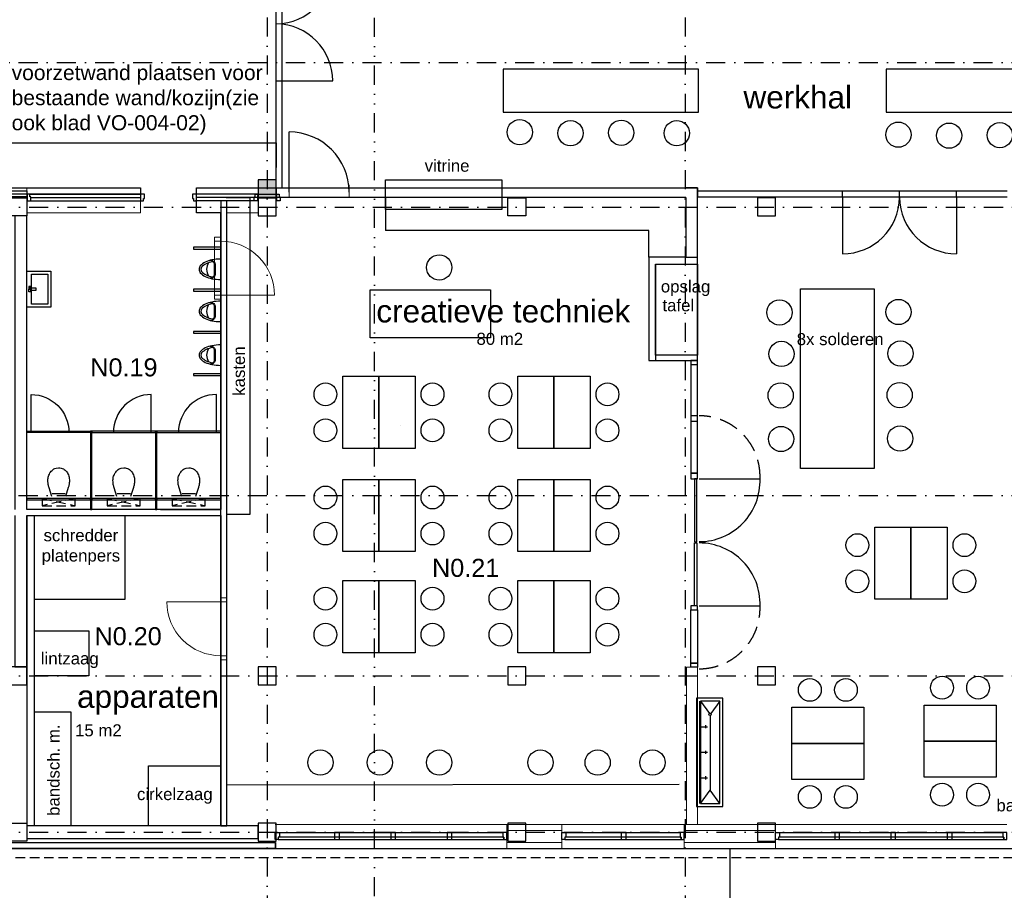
# Model space of a CAD drawing. Header units: millimetres. Extents: x 1137596 to 6076935, y -417599 to 265181.
# Tile 15 of 47: x 1195685 to 1212058, y -320038 to -305557. Entities that reach past the tile are written whole.
import ezdxf
from ezdxf.enums import TextEntityAlignment as Align

# ---------------------------------------------------------------- set-up
doc = ezdxf.new("R2010")
doc.units = ezdxf.units.MM
doc.header["$LTSCALE"] = 50
for name, pattern in [('DASHDOT2', [12.7, 6.35, -3.175, 0, -3.175]), ('DASHED2', [9.525, 6.35, -3.175]), ('DIVIDE2', [15.875, 6.35, -3.175, 0, -3.175, 0, -3.175]), ('HIDDEN2', [4.7625, 3.175, -1.5875])]:
    doc.linetypes.add(name, pattern=pattern)
doc.layers.get('0').update_dxf_attribs({"linetype": 'CONTINUOUS'})
for name, color, linetype in [('AL21----_BUITENWAND', 3, 'CONTINUOUS'), ('AL22----_BINNENWAND', 3, 'CONTINUOUS'), ('AL24----_TRAPPEN', 1, 'CONTINUOUS'), ('AL28----_KONSTRUKTIES', 4, 'CONTINUOUS'), ('AL31----_BUITENKOZIJN', 2, 'CONTINUOUS'), ('AL32----_BINNENKOZIJN', 7, 'CONTINUOUS'), ('AL32----binnenkozijnen', 1, 'CONTINUOUS'), ('AL74----_INRSANITAIR', 7, 'CONTINUOUS'), ('Alg-Dik-Az', 4, 'CONTINUOUS'), ('Alg-Dun-Arc', 8, 'CONTINUOUS'), ('bib', 7, 'CONTINUOUS'), ('bib @ 100', 7, 'CONTINUOUS'), ('BiKoz-Draai-Az', 8, 'CONTINUOUS'), ('BiKoz-Hout-Az', 8, 'CONTINUOUS'), ('BiKoz-Hout-Drs', 2, 'CONTINUOUS'), ('BiWand-Bakst-Drs', 3, 'CONTINUOUS'), ('Inricht-Alg-Az', 1, 'CONTINUOUS'), ('InrOpslag-Alg-Az', 1, 'CONTINUOUS'), ('Sanitair-Alg-Az', 1, 'CONTINUOUS'), ('stalen kolom', 1, 'CONTINUOUS'), ('Stramien-Alg-Az', 9, 'DASHDOT2'), ('Txt25', 2, 'CONTINUOUS'), ('TXT25-Oppvl', 2, 'CONTINUOUS'), ('TXT35', 3, 'CONTINUOUS')]:
    doc.layers.add(name, color=color, linetype=linetype)
doc.styles.add('BOS3', font='arial.ttf')
doc.dimstyles.new('BOS3', dxfattribs={"dimtxt": 2.5, "dimasz": 1.25, "dimexe": 1.25, "dimexo": 0, "dimgap": 1.25, "dimtad": 1, "dimdec": 3, "dimdsep": 46, "dimtxsty": 'BOS3', "dimblk": 'SMALL', "dimblk1": 'SMALL', "dimblk2": 'SMALL', "dimsah": 1, "dimcen": 2.5, "dimclrd": 1, "dimclre": 1, "dimclrt": 2, "dimadec": 4, "dimazin": 2, "dimtfac": 0.4, "dimtdec": 0, "dimtix": 1, "dimtmove": 2, "dimatfit": 3, "dimfxl": 1.25, "dimfxlon": 1, "dimtvp": 1, "dimtolj": 1, "dimarcsym": 0})

# ---------------------------------------------------------------- blocks, each defined once
blk = doc.blocks.new('stramienen')
at = {"layer": 'Stramien-Alg-Az'}
for points in [[(752220.671, -557711.0088), (752220.671, -629125.4991)], [(759170.6692, -557711.0234), (759170.6692, -629125.5137)], [(703629.6064, -577517.1403), (776404.4348, -577517.1403)], [(730479.0455, -579918.0172), (776404.4348, -579918.0172)], [(703629.6064, -584717.1403), (776404.4348, -584717.1403)], [(730479.0455, -587717.0956), (776404.4348, -587717.0956)], [(730479.0455, -590317.098), (776404.4351, -590317.098)]]:
    blk.add_lwpolyline(points, dxfattribs=at)
blk = doc.blocks.new('bureau 2000-800-750')
at = {"layer": 'Inricht-Alg-Az'}
blk.add_lwpolyline([(0, 0), (2000, 0), (2000, 800), (0, 800)], close=True, dxfattribs=at)
blk = doc.blocks.new('H100059-_871429120820')
blk.add_lwpolyline([(0, 1200), (600, 1200), (600, 0), (0, 0)], close=True)
for centre in [(890, 900), (890, 300)]:
    blk.add_circle(centre, 190)
blk = doc.blocks.new('wastrog lang 1800mm')
at = {"layer": 'Sanitair-Alg-Az', "color": 8}
for p, q in [((-850, 386), (-647, 238)), ((850, 386), (631, 226)), ((-850, 66), (-647, 214)), ((-611, 226), (631, 226)), ((850, 66), (631, 226))]:
    blk.add_line(p, q, dxfattribs=at)
at = {"layer": 'Sanitair-Alg-Az', "color": 4}
for p, q in [((-425, 66), (-425, 183)), ((0, 66), (0, 183)), ((425, 66), (425, 183)), ((-451, 151), (-399, 151)), ((-26, 151), (26, 151)), ((399, 151), (451, 151))]:
    blk.add_line(p, q, dxfattribs=at)
at = {"layer": 'Sanitair-Alg-Az'}
blk.add_line((-850, 50), (850, 50), dxfattribs=at)
for points in [[(-900, 0), (900, 0), (900, 436), (-900, 436)], [(850, 386), (-850, 386), (-850, 66), (850, 66)]]:
    blk.add_lwpolyline(points, close=True, dxfattribs=at)
at = {"layer": 'Sanitair-Alg-Az', "color": 8}
blk.add_circle((-631, 226), 20, dxfattribs=at)
blk = doc.blocks.new('wast')
at = {"layer": 'Sanitair-Alg-Az'}
for points in [[(-300, 0), (-300, -400), (300, -400), (300, 0)], [(-250, -77), (-250, -350), (250, -350), (250, -77)], [(0, -60), (-46.5, -60), (-46.5, -35), (0, -35)], [(-15, -64), (15, -64), (15, -157), (-15, -157)], [(0, -60), (46.5, -60), (46.5, -35), (0, -35)]]:
    blk.add_lwpolyline(points, close=True, dxfattribs=at)
blk = doc.blocks.new('*U106')
at = {"layer": 'BiKoz-Draai-Az'}
blk.add_line((-32, 0), (-32, 630), dxfattribs=at)
blk.add_arc((-32, 0), 630, 90, 180, dxfattribs=at)
at = {"layer": 'Sanitair-Alg-Az'}
blk.add_lwpolyline([(-1021, 0), (40, 0), (40, 20), (-1021, 20)], close=True, dxfattribs=at)
blk = doc.blocks.new('*U107')
at = {"layer": 'BiKoz-Draai-Az'}
blk.add_line((-32, 0), (-32, 630), dxfattribs=at)
blk.add_arc((-32, 0), 630, 90, 180, dxfattribs=at)
at = {"layer": 'Sanitair-Alg-Az'}
blk.add_lwpolyline([(-1021, 0), (40, 0), (40, 20), (-1021, 20)], close=True, dxfattribs=at)
blk = doc.blocks.new('*U235')
at = {"layer": 'Sanitair-Alg-Az', "linetype": 'HIDDEN2'}
for p, q in [((-275, -160), (275, -40)), ((275, -160), (-275, -40))]:
    blk.add_line(p, q, dxfattribs=at)
blk.add_lwpolyline([(275, -160), (275, -40), (-275, -40), (-275, -160)], close=True, dxfattribs=at)
at = {"layer": 'Sanitair-Alg-Az'}
for points in [[(114, -192), (160, -340), (163, -353), (167, -365), (170, -379), (173, -392), (175, -406), (176, -420), (178, -435), (179, -466), (178, -482), (176, -499), (173, -517), (168, -534), (161, -551), (154, -568), (145, -585), (134, -601), (122, -616), (109, -629), (94, -641), (78, -652), (61, -660), (42, -667), (0, -673), (-22, -672), (-42, -668), (-61, -662), (-78, -653), (-94, -643), (-109, -631), (-123, -617), (-134, -602), (-145, -586), (-154, -569), (-162, -552), (-169, -534), (-173, -517), (-177, -500), (-180, -466), (-179, -451), (-179, -436), (-177, -421), (-176, -407), (-173, -393), (-171, -380), (-168, -367), (-164, -354), (-160, -342), (-114, -194)], [(-110, -240), (110, -240)]]:
    blk.add_lwpolyline(points, dxfattribs=at)
blk = doc.blocks.new('*U236')
at = {"layer": 'Sanitair-Alg-Az'}
for points in [[(-57, -339, 0.181983), (0, -360, 0.181983), (57, -339, 0.102751), (120, -255, 0.062084), (156, -146, 0.048328), (170, 0), (-170, 0, 0.048328), (-156, -146, 0.062084), (-120, -255, 0.102751), (-57, -339)], [(-90, -105, 0.42619), (-126, -140, 0.000065), (-126, -140, 0.062084), (-93, -242, 0.102751), (-37, -316, 0.181983), (0, -330, 0.181983), (37, -316, 0.102751), (93, -242, 0.062084), (126, -140, 0.000065), (126, -140, 0.426188), (90, -105), (-95, -105)]]:
    blk.add_lwpolyline(points, format="xyb", close=True, dxfattribs=at)
blk.add_lwpolyline([(-148, -180, -0.423058), (-90, -90), (90, -90, -0.423058), (148, -180)], format="xyb", dxfattribs=at)
blk.add_arc((0, -38), 196, 235.8248, 304.1752, dxfattribs=at)
blk = doc.blocks.new('kolom_1')
at = {"layer": 'stalen kolom'}
blk.add_lwpolyline([(0, 0), (300, 0), (300, 300), (0, 300)], close=True, dxfattribs=at)
blk = doc.blocks.new('tijdelijk')
at = {"layer": 'Alg-Dun-Arc', "transparency": 33554687}
h = blk.add_hatch(color=256, dxfattribs=at)
h.dxf.hatch_style = 1
h.paths.add_polyline_path([(8300, -750), (8600, -750), (8600, -450), (8300, -450)])
at = {"color": 1}
for p, q in [((8600, -450), (8600, 3370)), ((8700, -580), (8700, 3370)), ((8588, 1197), (9538, 1197))]:
    blk.add_line(p, q, dxfattribs=at)
for centre, start, end in [((8588, 3096), 270.7203, 0.0002), ((8588, 1197), 360, 89.2799)]:
    blk.add_arc(centre, 950, start, end, dxfattribs=at)
at = {"layer": 'AL22----_BINNENWAND'}
for points in [[(4450, -630), (4450, -730), (4150, -730), (4150, -630)], [(4450, -5769), (5512, -5769), (5512, -5750), (4450, -5750)], [(5532, -5769), (6593, -5769), (6593, -5750), (5532, -5750)], [(6613, -5769), (7675, -5769), (7675, -5750), (6613, -5750)]]:
    blk.add_lwpolyline(points, close=True, dxfattribs=at)
for points in [[(7275, -686), (7275, -580), (8600, -580), (8600, -686)], [(4250, -6030), (4250, -6030), (4250, -8550), (4450, -8550), (4450, -6030), (7675, -6030), (7675, -11195), (7775, -11195), (7775, -4530), (7775, -4430), (7775, -800), (7675, -800), (7675, -5930), (6675, -5930), (6575, -5930), (5563, -5930), (5463, -5930), (4450, -5930), (4450, -4730), (4450, -4630), (4450, -1050), (4250, -1050), (4250, -5930)], [(7675, -1000), (7275, -1000), (7275, -800)], [(5463, -5930), (4450, -5930)], [(6675, -5930), (7675, -5930)]]:
    blk.add_lwpolyline(points, dxfattribs=at)
at = {"layer": 'AL28----_KONSTRUKTIES'}
for points in [[(4450, -750), (4450, -1050), (4150, -1050), (4150, -750)], [(8600, -1050), (8600, -750), (8300, -750), (8300, -1050)], [(4150, -8550), (4150, -8850), (4450, -8850), (4450, -8550)]]:
    blk.add_lwpolyline(points, close=True, dxfattribs=at)
at = {"layer": 'AL32----_BINNENKOZIJN'}
for points in [[(4517, -800), (4517, -729), (4500, -729), (4500, -686), (4450, -686), (4450, -700), (4460, -700), (4460, -800)], [(6341, -686), (6341, -757), (6341, -757), (6341, -800), (6391, -800), (6391, -757), (6408, -757), (6408, -686)], [(8610, -800), (8610, -700), (8600, -700), (8600, -686), (8650, -686), (8650, -729), (8667, -729), (8667, -800)]]:
    blk.add_lwpolyline(points, close=True, dxfattribs=at)
for points in [[(4450, -800), (6358, -800)], [(4500, -686), (6341, -686)], [(4517, -743), (6341, -743)], [(7275, -686), (7208, -686), (7208, -757), (7225, -757), (7225, -800), (7275, -800), (7275, -757), (7275, -757), (7275, -686)], [(8233, -800), (7258, -800)], [(8288, -686), (7275, -686)], [(8233, -743), (7275, -743)], [(8233, -800), (8233, -729), (8250, -729), (8250, -686), (8288, -686), (8288, -691), (8300, -691), (8300, -707), (8288, -707), (8288, -779), (8300, -779), (8300, -795), (8288, -795), (8288, -800), (8233, -800)], [(8288, -686), (8600, -686)]]:
    blk.add_lwpolyline(points, dxfattribs=at)
at = {"layer": 'AL32----binnenkozijnen', "linetype": 'Continuous', "lineweight": 18}
for points in [[(6341, -686), (6341, -580), (4450, -580), (4450, -680)], [(7275, -580), (8600, -580)], [(7275, -686), (7275, -580)], [(8600, -580), (8600, -686)], [(4450, -1000), (6341, -1000), (6341, -800)], [(7275, -1000), (7275, -800)], [(7675, -1000), (7275, -1000)], [(8300, -1000), (7775, -1000)], [(8300, -1000), (7775, -1000)]]:
    blk.add_lwpolyline(points, dxfattribs=at)
at = {"layer": 'AL74----_INRSANITAIR'}
for points in [[(7225, -1600), (7675, -1600), (7675, -1570), (7225, -1570)], [(7225, -2300), (7675, -2300), (7675, -2270), (7225, -2270)], [(7225, -3000), (7675, -3000), (7675, -2970), (7225, -2970)], [(7225, -3705), (7675, -3705), (7675, -3675), (7225, -3675)]]:
    blk.add_lwpolyline(points, close=True, dxfattribs=at)
at = {"layer": 'BiWand-Bakst-Drs'}
for points in [[(5532, -5930), (5532, -4630), (5512, -4630), (5512, -5930)], [(6613, -5930), (6613, -4630), (6593, -4630), (6593, -5930)]]:
    blk.add_lwpolyline(points, close=True, dxfattribs=at)
at = {"layer": 'bib'}
for name, p in [('kolom_1', (8300, -750)), ('*U107', (6553, -4650)), ('*U107', (7635, -4650))]:
    blk.add_blockref(name, p, dxfattribs=at)
for name, p, rotation in [('*U236', (7675, -1937), 270), ('*U236', (7675, -2637), 270), ('*U236', (7675, -3365), 270), ('*U235', (4981, -5910), 180), ('*U235', (6063, -5910), 180), ('*U235', (7144, -5910), 180)]:
    blk.add_blockref(name, p, dxfattribs=dict(at, rotation=rotation))
at = {"layer": 'bib', "xscale": -1.00000000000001, "rotation": 90}
blk.add_blockref('wast', (4450, -2268), dxfattribs=at)
at = {"layer": 'bib', "xscale": -1}
blk.add_blockref('*U106', (4490, -4650), dxfattribs=at)
blk = doc.blocks.new('doorsneden')
at = {"layer": 'Alg-Dik-Az', "linetype": 'DIVIDE2'}
blk.add_line((43781, -63991), (43781, 5353), dxfattribs=at)
blk = doc.blocks.new('_Small')
at = {"color": 0, "linetype": 'ByBlock', "lineweight": -2}
blk.add_circle((0, 0), 0.25, dxfattribs=at)
blk = doc.blocks.new('Bos bikozijn linksdr B1030 simpel')
at = {"layer": 'BiKoz-Draai-Az', "lineweight": 0}
blk.add_lwpolyline([(67, -51), (67, -947, 0.414214), (963, -51, 0.414214)], format="xyb", dxfattribs=at)
at = {"layer": 'BiKoz-Hout-Az', "lineweight": 0}
for points in [[(67, 51), (963, 51)], [(67, -51), (963, -51)]]:
    blk.add_lwpolyline(points, dxfattribs=at)
at = {"layer": 'BiKoz-Hout-Drs', "lineweight": 0}
for points in [[(0, 51), (0, -51), (67, -51), (67, 51)], [(963, 51), (963, -51), (1030, -51), (1030, 51)]]:
    blk.add_lwpolyline(points, close=True, dxfattribs=at)
blk = doc.blocks.new('*U252')
at = {"layer": 'TXT25-Oppvl', "style": 'BOS3'}
blk.add_attdef('OPPERVLAKTE2', (0, -3), '', height=2, dxfattribs=at)
at = {"layer": 'TXT35', "style": 'BOS3'}
for tag, p, height in [('RUIMTENUMMER', (0, 4), 3), ('RUIMTENAAM', (0, 0), 2.5)]:
    blk.add_attdef(tag, p, '', height=height, dxfattribs=at)

msp = doc.modelspace()

# ---------------------------------------------------------------- linework, layer by layer
at = {"color": 1}
for p, q in [((1200164.1038, -308424.6868), (1200164.1033, -307424.6868)), ((1206956.9054, -308401.5365), (1212107.0457, -308401.5353)), ((1209365.3451, -308501.5271), (1209365.345, -308401.5271)), ((1210315.2698, -308513.4733), (1210315.2698, -308401.5341)), ((1211265.1946, -308501.5282), (1211265.1945, -308401.5282)), ((1201766.4242, -308517.064), (1201766.4247, -309060.6164)), ((1206956.9054, -308501.5365), (1212107.0457, -308501.5353)), ((1209365.3451, -308501.5305), (1209365.3413, -309451.5305)), ((1211265.1946, -308501.5339), (1211265.195, -309451.5339)), ((1206144.4811, -309060.617), (1201766.4247, -309060.617)), ((1206144.4811, -309507.0725), (1206144.4811, -309060.617))]:
    msp.add_line(p, q, dxfattribs=at)
at = {"color": 3, "lineweight": 0}
for p, q in [((1200164.1037, -308302.0672), (1200164.1041, -308517.064)), ((1201163.8478, -308517.0623), (1201163.8474, -308302.0654)), ((1203785.4852, -318941.5901), (1204701.7212, -318941.5932)), ((1203785.4852, -319341.5902), (1203785.4852, -318941.5901)), ((1204701.7212, -319341.5934), (1204701.7212, -318941.5932)), ((1206735.6623, -318941.6001), (1208251.7214, -318941.6053)), ((1206735.6623, -319341.6004), (1206735.6623, -318941.6001)), ((1208251.7214, -319341.6056), (1208251.7214, -318941.6053)), ((1203785.4852, -319041.577), (1204701.7212, -319041.577)), ((1206735.6623, -319041.577), (1208251.7214, -319041.577)), ((1199930.6085, -319341.577), (1199930.6085, -319241.577)), ((1203785.4852, -319241.5902), (1204701.7212, -319241.5934)), ((1206735.6623, -319241.6004), (1208251.7214, -319241.6056)), ((1203785.4852, -319341.5902), (1204701.7212, -319341.5934)), ((1206735.6623, -319341.6004), (1208251.7214, -319341.6056))]:
    msp.add_line(p, q, dxfattribs=at)
at = {"color": 3}
msp.add_line((1195801.6903, -313801.5609), (1195801.6903, -318966.5663), dxfattribs=at)
at = {"color": 1, "linetype": 'ByBlock'}
msp.add_line((1199120.7732, -318281.5535), (1206650.7475, -318273.5649), dxfattribs=at)
at = {"color": 1, "lineweight": 0}
for p, q in [((1199935.4884, -318941.6215), (1203785.4852, -318941.6215)), ((1204701.7212, -318941.5932), (1206735.8855, -318941.5932)), ((1208251.7214, -318941.6215), (1212101.7182, -318941.6215)), ((1199935.4884, -319341.622), (1203785.4852, -319341.6325)), ((1204701.7212, -319341.5938), (1206735.8855, -319341.6042)), ((1208251.7214, -319341.622), (1212101.7182, -319341.6325))]:
    msp.add_line(p, q, dxfattribs=at)
at = {"color": 1, "linetype": 'ByBlock'}
for points in [[(1203725.0165, -307092.3148), (1206975.1836, -307092.3148), (1206975.1836, -306377.839), (1203725.0165, -306377.839)], [(1210095.2024, -307092.3148), (1213345.3694, -307092.3148), (1213345.3694, -306377.839), (1210095.2024, -306377.839)], [(1208671.3948, -310035.5515), (1209891.8379, -310035.5515), (1209891.8379, -313019.9153), (1208671.3948, -313019.9153)]]:
    msp.add_lwpolyline(points, close=True, dxfattribs=at)
at = {"color": 1}
for points in [[(1201766.4242, -308220.8265), (1203700.9449, -308220.8265), (1203700.9449, -308716.009), (1201766.4242, -308716.009)], [(1195932.4132, -313801.5609), (1197432.4132, -313801.5609), (1197432.4132, -315201.5609), (1195932.4132, -315201.5609)], [(1195932.4132, -315721.5357), (1196832.4132, -315721.5357), (1196832.4132, -316471.5357), (1195932.4132, -316471.5357)], [(1195932.4132, -317069.6035), (1196532.4132, -317069.6035), (1196532.4132, -318966.5663), (1195932.4132, -318966.5663)], [(1199026.6678, -317966.5663), (1199026.6678, -318966.5663), (1197826.6678, -318966.5663), (1197826.6678, -317966.5663)]]:
    msp.add_lwpolyline(points, close=True, dxfattribs=at)
msp.add_lwpolyline([(1199120.7684, -308517.064), (1199510.6725, -308517.064), (1199510.6725, -313784.7668), (1199120.771, -313784.767)], dxfattribs=at)
at = {"color": 3}
msp.add_lwpolyline([(1206764.6079, -309507.0725), (1206144.4811, -309507.0725), (1206144.4811, -311225.8931), (1206956.9054, -311225.8931)], dxfattribs=at)
msp.add_lwpolyline([(1206956.9054, -311134.5451), (1206256.7684, -311134.5451), (1206256.7684, -309624.8363), (1206956.9054, -309624.8363)], close=True, dxfattribs=at)
at = {"color": 3, "lineweight": 0}
msp.add_lwpolyline([(1206956.9054, -316327.8456), (1206771.3439, -316327.8456), (1206771.3439, -318941.6008), (1206956.9054, -318941.6008)], close=True, dxfattribs=at)
at = {"color": 1, "linetype": 'ByBlock'}
for centre in [(1204000.4617, -307428.9307), (1204844.129, -307444.8115), (1205687.7963, -307436.8711), (1206611.0838, -307444.8115), (1210296.4821, -307469.6861), (1211140.1494, -307485.5669), (1211983.8168, -307477.6265), (1202660.9584, -309677.3695), (1208319.0014, -310425.8732), (1210298.0998, -310419.1022), (1208352.8885, -311116.5511), (1210331.9869, -311109.78), (1208339.0414, -311806.7773), (1210318.1398, -311800.0062), (1208345.6693, -312530.7146), (1210324.7677, -312523.9436), (1200684.8093, -317912.5779), (1201672.8838, -317912.5779), (1202660.9584, -317912.5779), (1204344.3694, -317912.5779), (1205295.8875, -317912.5779), (1206206.9258, -317912.5779)]:
    msp.add_circle(centre, 210, dxfattribs=at)
at = {"color": 1}
for centre, radius, start, end in [((1200164.1036, -308424.6868), 1000, 0.00001297, 90.00001297), ((1209365.3449, -308501.5305), 950, 269.99977969, 359.27969183), ((1211265.1948, -308501.5339), 950, 180.72010014, 270.00001227)]:
    msp.add_arc(centre, radius, start, end, dxfattribs=at)
at = {"layer": 'AL22----_BINNENWAND'}
for p, q in [((1199026.6678, -308771.563), (1199026.6678, -318966.5663)), ((1202013.6188, -312301.5653), (1202013.6188, -312301.5653)), ((1195932.4132, -318966.5663), (1195932.4132, -313801.5609))]:
    msp.add_line(p, q, dxfattribs=at)
msp.add_lwpolyline([(1194521.6908, -308457.5713), (1194521.6907, -308351.5662), (1197692.6904, -308351.5636), (1197692.6904, -308457.5687), (1194521.6908, -308457.5713)], close=True, dxfattribs=at)
for points in [[(1198626.6884, -308457.5687), (1198626.6883, -308351.5636), (1199651.6875, -308351.5636), (1199651.6875, -308457.5687), (1198626.7031, -308457.5782)], [(1199951.7041, -308351.6263), (1206956.9054, -308351.5618), (1206956.9054, -308517.064)], [(1206256.7684, -309624.8363), (1206256.7684, -311227.3902), (1206956.9054, -311227.3902), (1206956.9054, -308351.5618), (1206763.6926, -308351.5618)], [(1206763.6926, -308517.064), (1206763.6926, -309507.7685), (1206956.9054, -309507.7685), (1206956.9054, -308351.5618), (1206763.6926, -308351.5618)], [(1206763.6926, -308517.064), (1199043.6008, -308517.064)], [(1195801.6982, -319176.577), (1199651.7216, -319176.577), (1199651.7216, -318966.5663), (1195801.6903, -318966.5663)], [(1195501.6987, -319241.577), (1199939.136, -319241.577), (1199939.136, -319341.577), (1195501.6987, -319341.577)]]:
    msp.add_lwpolyline(points, dxfattribs=at)
at = {"layer": 'AL24----_TRAPPEN', "linetype": 'HIDDEN2'}
msp.add_lwpolyline([(1194185.6821, -344671.5746), (1194185.8118, -319491.5975), (1194185.8118, -319491.5975), (1221121.7245, -319491.5975), (1221121.7245, -319491.5975), (1221121.7245, -293422.5202), (1221121.7245, -292522.5202), (1178973.6263, -292522.5202)], dxfattribs=at)
at = {"layer": 'AL24----_TRAPPEN'}
msp.add_lwpolyline([(1192081.6867, -321391.3795), (1192081.6867, -319341.577), (1220950.9973, -319341.577), (1220950.9973, -323572.5764), (1192081.6867, -323572.5764), (1192081.6867, -323327.5677)], dxfattribs=at)
at = {"layer": 'AL28----_KONSTRUKTIES'}
for points in [[(1199951.705, -308821.5617), (1199951.705, -308521.5621), (1199651.705, -308521.5621), (1199651.705, -308821.5617)], [(1203801.7031, -308821.5561), (1203801.7031, -308521.5546), (1204101.7026, -308521.5546), (1204101.7026, -308821.5561)], [(1208251.7027, -308821.5486), (1208251.7027, -308521.549), (1207951.7031, -308521.549), (1207951.7031, -308821.5486)], [(1199651.7182, -316321.5624), (1199651.7182, -316621.5624), (1199951.7177, -316621.5624), (1199951.7177, -316321.5624)], [(1203801.7172, -316321.5565), (1203801.7172, -316621.5565), (1204101.7168, -316621.5565), (1204101.7168, -316321.5565)], [(1207951.7171, -316321.5492), (1207951.7171, -316621.5487), (1208251.7177, -316621.5487), (1208251.7177, -316321.5492)], [(1195801.6982, -318921.5614), (1195801.6982, -319221.5653), (1195501.6987, -319221.5653), (1195501.6987, -318921.5614)], [(1199651.7216, -318921.5671), (1199651.7216, -319221.5667), (1199951.7216, -319221.5667), (1199951.7216, -318921.5671)], [(1203801.7212, -318921.5536), (1203801.7212, -319221.5531), (1204101.7212, -319221.5531), (1204101.7212, -318921.5536)], [(1207951.7214, -318921.5532), (1207951.7214, -319221.5528), (1208251.7214, -319221.5528), (1208251.7214, -318921.5532)]]:
    msp.add_lwpolyline(points, close=True, dxfattribs=at)
at = {"layer": 'AL31----_BUITENKOZIJN'}
for points in [[(1199935.4806, -319191.164), (1199935.4884, -319077.163), (1200002.4837, -319077.163), (1200002.4837, -319151.164), (1199985.4815, -319151.164), (1199985.481, -319191.164), (1199935.4884, -319191.164)], [(1200002.4923, -319077.162), (1203725.9051, -319077.162)], [(1203785.493, -319191.164), (1203785.4852, -319077.163), (1203718.4898, -319077.163), (1203718.4898, -319151.164), (1203735.492, -319151.164), (1203735.4926, -319191.164), (1203785.4852, -319191.164)], [(1204701.7133, -319191.1357), (1204701.7212, -319077.1347), (1204768.7165, -319077.1347), (1204768.7165, -319151.1357), (1204751.7143, -319151.1357), (1204751.7137, -319191.1357), (1204701.7212, -319191.1357)], [(1204768.7251, -319077.1337), (1206676.3054, -319077.1337)], [(1206735.8933, -319191.1357), (1206735.8855, -319077.1347), (1206668.8901, -319077.1347), (1206668.8901, -319151.1357), (1206685.8923, -319151.1357), (1206685.8929, -319191.1357), (1206735.8855, -319191.1357)], [(1208251.7136, -319191.164), (1208251.7214, -319077.163), (1208318.7168, -319077.163), (1208318.7168, -319151.164), (1208301.7146, -319151.164), (1208301.714, -319191.164), (1208251.7214, -319191.164)], [(1208318.7253, -319077.162), (1212042.1381, -319077.162)], [(1212101.726, -319191.164), (1212101.7182, -319077.163), (1212034.7229, -319077.163), (1212034.7229, -319151.164), (1212051.7251, -319151.164), (1212051.7256, -319191.164), (1212101.7182, -319191.164)]]:
    msp.add_lwpolyline(points, dxfattribs=at)
for points in [[(1201001.2278, -319077.162), (1200921.2275, -319077.162), (1200921.2275, -319191.1647), (1201001.2278, -319191.1647)], [(1201934.7468, -319077.162), (1201854.7464, -319077.162), (1201854.7464, -319191.1647), (1201934.7468, -319191.1647)], [(1202873.3608, -319077.162), (1202793.3605, -319077.162), (1202793.3605, -319191.1647), (1202873.3608, -319191.1647)], [(1205767.4606, -319077.1337), (1205687.4603, -319077.1337), (1205687.4603, -319191.1364), (1205767.4606, -319191.1364)], [(1209317.4609, -319077.162), (1209237.4606, -319077.162), (1209237.4606, -319191.1647), (1209317.4609, -319191.1647)], [(1210250.9798, -319077.162), (1210170.9795, -319077.162), (1210170.9795, -319191.1647), (1210250.9798, -319191.1647)], [(1211189.5938, -319077.162), (1211109.5935, -319077.162), (1211109.5935, -319191.1647), (1211189.5938, -319191.1647)], [(1199985.4894, -319151.164), (1199985.4894, -319191.162), (1203735.492, -319191.1673), (1203735.492, -319151.1662)], [(1204751.7221, -319151.1357), (1204751.7221, -319191.1337), (1206685.8923, -319191.139), (1206685.8923, -319151.1379)], [(1208301.7224, -319151.164), (1208301.7224, -319191.162), (1212051.7251, -319191.1673), (1212051.7251, -319151.1662)]]:
    msp.add_lwpolyline(points, close=True, dxfattribs=at)
at = {"layer": 'BiKoz-Draai-Az'}
for p, q in [((1206984.6595, -313191.5271), (1207995.5901, -313191.5271)), ((1206984.6595, -315306.5271), (1207995.5901, -315306.5271))]:
    msp.add_line(p, q, dxfattribs=at)
at = {"layer": 'BiKoz-Draai-Az', "linetype": 'DASHED2'}
for centre, start, end in [((1206984.2323, -313156.5587), 358.01974396, 89.97580826), ((1206984.2323, -315341.4956), 270.02419174, 1.98025604)]:
    msp.add_arc(centre, 1011.9622, start, end, dxfattribs=at)
at = {"layer": 'BiKoz-Draai-Az'}
for centre, start, end in [((1206984.2323, -313226.4956), 270.02419174, 1.98025604), ((1206984.2323, -315271.5587), 358.01974396, 89.97580826)]:
    msp.add_arc(centre, 1011.9622, start, end, dxfattribs=at)
at = {"layer": 'BiKoz-Hout-Az'}
for points in [[(1206842.9054, -313101.5271), (1206956.9054, -313101.5271), (1206956.9054, -311227.3902), (1206842.9054, -311227.3902)], [(1206956.9054, -316260.8456), (1206842.9054, -316260.8456), (1206842.9054, -315373.5271), (1206956.9054, -315373.5271)]]:
    msp.add_lwpolyline(points, close=True, dxfattribs=at)
at = {"layer": 'BiKoz-Hout-Drs'}
for points in [[(1206956.9054, -311294.3902), (1206956.9054, -311227.3902), (1206842.9054, -311227.3902), (1206842.9054, -311294.3902)], [(1206956.9054, -312237.2087), (1206956.9054, -312147.2087), (1206842.9054, -312147.2087), (1206842.9054, -312237.2087)], [(1206956.9054, -313191.5271), (1206956.9054, -313101.5271), (1206842.9054, -313101.5271), (1206842.9054, -313191.5271)], [(1206904.9054, -313191.5271), (1206904.9054, -314240.5271), (1206944.9054, -314240.5271), (1206944.9054, -313191.5271)], [(1206904.9054, -315306.5271), (1206904.9054, -314257.5271), (1206944.9054, -314257.5271), (1206944.9054, -315306.5271)], [(1206956.9054, -315373.5271), (1206956.9054, -315306.5271), (1206842.9054, -315306.5271), (1206842.9054, -315373.5271)], [(1206956.9054, -316260.8456), (1206956.9054, -316327.8456), (1206842.9054, -316327.8456), (1206842.9054, -316260.8456)]]:
    msp.add_lwpolyline(points, close=True, dxfattribs=at)
at = {"layer": 'Txt25'}
msp.add_lwpolyline([(1195501.6762, -308017.5345), (1195501.6762, -307607.4851), (1199951.6859, -307607.4851), (1199951.6859, -308014.3702)], dxfattribs=at)

# ---------------------------------------------------------------- block references
msp.add_blockref('stramienen', (447580.4278, 271245.5598))
at = {"layer": 'bib'}
msp.add_blockref('doorsneden', (1157803.7793, -291871.5804), dxfattribs=at)
at = {"layer": 'bib', "color": 1, "lineweight": 0}
for p, rotation in [((1198974.8733, -310204.539), 89.99999999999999), ((1199076.9843, -315172.1737), 270)]:
    msp.add_blockref('Bos bikozijn linksdr B1030 simpel', p, dxfattribs=dict(at, rotation=rotation))
at = {"layer": 'bib', "color": 1, "linetype": 'ByBlock', "xscale": -1, "rotation": 180}
msp.add_blockref('bureau 2000-800-750', (1201514.9833, -310047.307), dxfattribs=at)
at = {"layer": 'bib', "color": 3, "rotation": 270}
msp.add_blockref('wastrog lang 1800mm', (1206939.2384, -317741.8879), dxfattribs=at)
at = {"layer": 'bib @ 100'}
ref = msp.add_blockref('*U252', (1196859.0507, -311889.5269), dxfattribs=dict(at, xscale=100, yscale=100, zscale=100))
ref.add_attrib('RUIMTENUMMER', 'N0.19', (1196859.0507, -311489.5269), dxfattribs={"layer": 'TXT35', "height": 300, "style": 'BOS3'})
ref = msp.add_blockref('*U252', (1202541.412, -315223.9028), dxfattribs=dict(at, xscale=100, yscale=100, zscale=100))
ref.add_attrib('RUIMTENUMMER', 'N0.21', (1202541.412, -314823.9028), dxfattribs={"layer": 'TXT35', "height": 300, "style": 'BOS3'})
ref = msp.add_blockref('*U252', (1196928.6912, -316360.9639), dxfattribs=dict(at, xscale=100, yscale=100, zscale=100))
ref.add_attrib('RUIMTENUMMER', 'N0.20', (1196928.6912, -315960.9639), dxfattribs={"layer": 'TXT35', "height": 300, "style": 'BOS3'})
at = {"layer": 'BiWand-Bakst-Drs'}
msp.add_blockref('tijdelijk', (1191351.6867, -307771.5676), dxfattribs=at)
at = {"layer": 'InrOpslag-Alg-Az'}
for p, rotation in [((1201659.3447, -311487.6948), 179.9999999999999), ((1204568.8845, -311487.6948), 179.9999999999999), ((1201659.3447, -313204.0795), 179.9999999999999), ((1204568.8845, -313204.0795), 179.9999999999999), ((1210505.3072, -313997.3398), 179.9999999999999), ((1201659.3447, -314885.4039), 179.9999999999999), ((1204568.8845, -314885.4039), 179.9999999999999), ((1211922.4739, -317557.4419), 90), ((1209723.6511, -317593.7512), 90), ((1208523.6511, -317593.7512), 269.9999999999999), ((1210722.4739, -317557.4419), 269.9999999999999)]:
    msp.add_blockref('H100059-_871429120820', p, dxfattribs=dict(at, rotation=rotation))
for p in [(1201659.3447, -312687.6948), (1204568.8845, -312687.6948), (1201659.3447, -314404.0795), (1204568.8845, -314404.0795), (1210505.3072, -315197.3398), (1201659.3447, -316085.4039), (1204568.8845, -316085.4039)]:
    msp.add_blockref('H100059-_871429120820', p, dxfattribs=at)

# ---------------------------------------------------------------- texts
at = {"style": 'BOS3'}
for s, p in [('werkhal', (1207720.6857, -307033.6344)), ('creatieve techniek', (1201615.1894, -310592.8971)), ('apparaten', (1196638.7421, -317002.5044))]:
    msp.add_text(s, height=375, dxfattribs=at).set_placement(p)
at = {"color": 1, "style": 'BOS3'}
for s, p in [('vitrine', (1202791.338, -308085.1345)), ('opslag', (1206757.7054, -310093.2005)), ('tafel', (1206636.9819, -310406.7415)), ('80 m2', (1203668.7014, -310964.8679)), ('8x solderen', (1209328.0521, -310970.1832)), ('schredder', (1196702.5882, -314232.4119)), ('platenpers', (1196702.5882, -314568.9107)), ('lintzaag', (1196517.6564, -316280.2767)), ('15 m2', (1196993.2405, -317476.3366)), ('cirkelzaag', (1198264.4052, -318537.2105)), ('bands.m.', (1212500.8763, -318724.5605))]:
    msp.add_text(s, height=200, dxfattribs=at).set_placement(p, align=Align.CENTER)
for s, p in [('kasten', (1199430.3897, -311400.8343)), ('bandsch. m.', (1196347.4729, -318039.1852))]:
    msp.add_text(s, height=200, rotation=90, dxfattribs=at).set_placement(p, align=Align.CENTER)
at = {"layer": 'Txt25', "insert": (1195550.8751, -306312.0071), "char_height": 250, "attachment_point": 1, "style": 'BOS3'}
msp.add_mtext_dynamic_manual_height_columns('voorzetwand plaatsen voor bestaande wand/kozijn(zie ook blad VO-004-02) ', width=4434.480259, gutter_width=1250, heights=[0], dxfattribs=at)

# ---------------------------------------------------------------- leaders
at = {"layer": 'AL21----_BUITENWAND'}
msp.add_leader([(1207493.6919, -319341.603), (1207493.6919, -323759.5194)], dimstyle='BOS3', override={"dimscale": 0}, dxfattribs=at)

doc.saveas('drawing.dxf')
